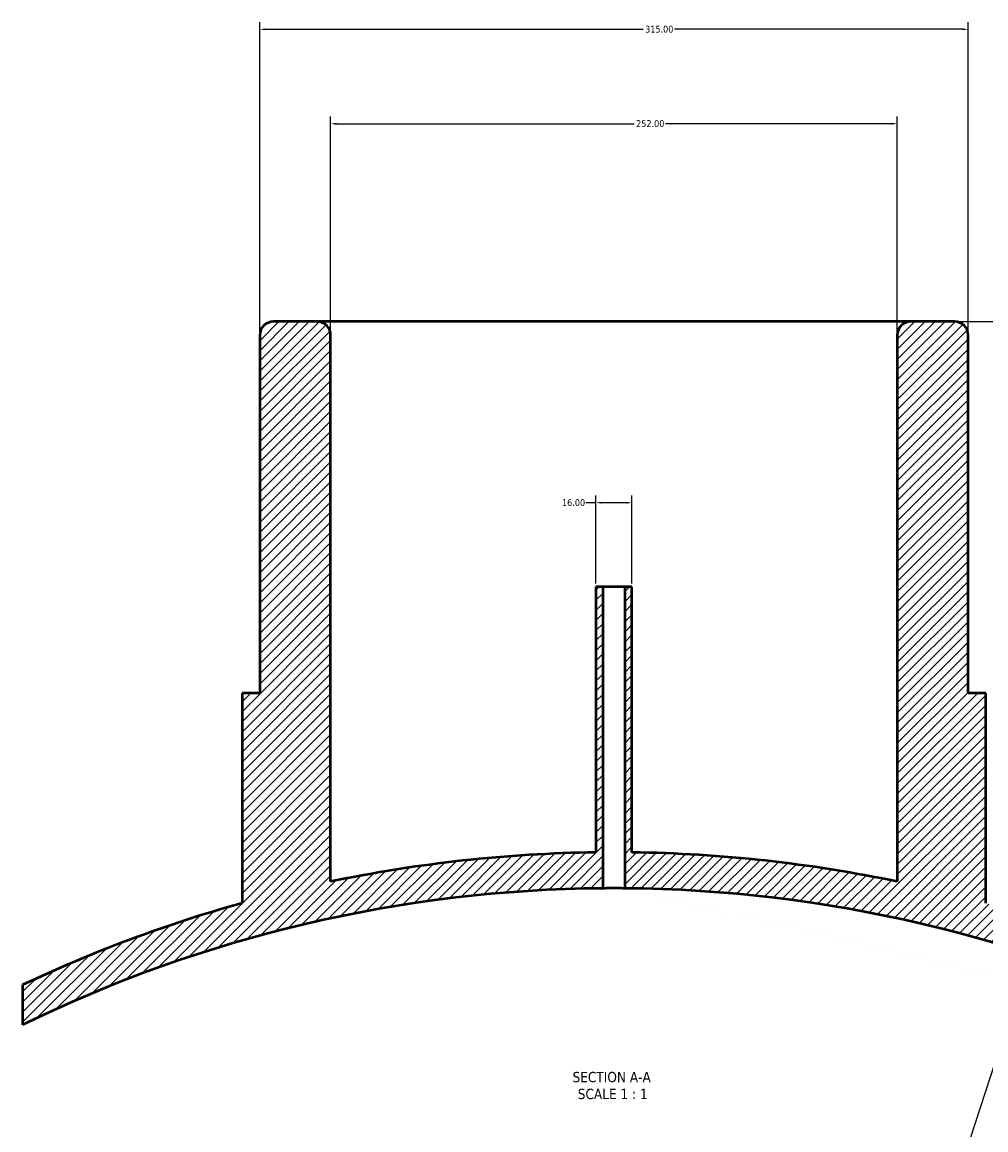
# Model space of a CAD drawing. Header units: millimetres. Extents: x -409 to 1796, y -460 to 2506.
# Tile 6 of 7: x 328 to 757, y 2014 to 2506. Entities that reach past the tile are written whole.
import ezdxf

# ---------------------------------------------------------------- set-up
doc = ezdxf.new("R2010")
doc.units = ezdxf.units.MM
for name, color, linetype, lineweight in [('Dimension (ANSI)', 7, 'Continuous', 25), ('Hatch (ANSI)', 7, 'Continuous', 18), ('Symbol (ANSI)', 7, 'Continuous', 25), ('Visible (ANSI)', 7, 'Continuous', 50)]:
    doc.layers.add(name, color=color, linetype=linetype, lineweight=lineweight)
doc.styles.add('Label Text (ANSI)', font='tahoma.ttf')
doc.styles.add('Note Text (ANSI)', font='tahoma.ttf')
doc.dimstyles.new('Default - mm (ANSI)', dxfattribs={"dimtxt": 3.048, "dimasz": 2.5, "dimexe": 3.175, "dimexo": 1.6002, "dimgap": 0.8, "dimtad": 0, "dimtoh": 1, "dimrnd": 1e-08, "dimzin": 4, "dimdsep": 46, "dimtxsty": 'Note Text (ANSI)', "dimcen": 0.09, "dimdle": 10, "dimclrd": 256, "dimclre": 256, "dimclrt": 256, "dimadec": 1, "dimazin": 1, "dimtfac": 1, "dimtofl": 0, "dimtmove": 0, "dimatfit": 3, "dimfxl": 1, "dimtolj": 1, "dimtzin": 4, "dimlwd": -1, "dimlwe": -1, "dimarcsym": 0})

# ---------------------------------------------------------------- blocks, each defined once
blk = doc.blocks.new('*D7')
at = {"layer": 'Defpoints', "color": 0, "transparency": 16777216}
for p in [(749.03, 2503.27), (434.03, 2367.27), (749.03, 2367.27)]:
    blk.add_point(p, dxfattribs=at)
at = {"layer": 'Dimension (ANSI)', "transparency": 16777216}
for p, q in [((434.03, 2368.87), (434.03, 2506.45)), ((436.53, 2503.27), (604.56, 2503.27)), ((746.53, 2503.27), (618.5, 2503.27)), ((749.03, 2368.87), (749.03, 2506.45))]:
    blk.add_line(p, q, dxfattribs=at)
for points in [[(436.53, 2503.69), (436.53, 2502.85), (434.03, 2503.27)], [(746.53, 2503.69), (746.53, 2502.85), (749.03, 2503.27)]]:
    blk.add_solid(points, dxfattribs=at)
at = {"layer": 'Dimension (ANSI)', "transparency": 16777216, "insert": (605.36, 2504.86), "char_height": 3.048, "attachment_point": 1, "style": 'Note Text (ANSI)'}
blk.add_mtext('\\A1;315.00', dxfattribs=at)
blk = doc.blocks.new('*D8')
at = {"layer": 'Defpoints', "color": 0, "transparency": 16777216}
for p in [(717.53, 2461.27), (465.53, 2367.27), (717.53, 2367.27)]:
    blk.add_point(p, dxfattribs=at)
at = {"layer": 'Dimension (ANSI)', "transparency": 16777216}
for p, q in [((465.53, 2368.87), (465.53, 2464.45)), ((717.53, 2368.87), (717.53, 2464.45)), ((468.03, 2461.27), (600.57, 2461.27)), ((715.03, 2461.27), (614.49, 2461.27))]:
    blk.add_line(p, q, dxfattribs=at)
for points in [[(468.03, 2461.69), (468.03, 2460.85), (465.53, 2461.27)], [(715.03, 2461.69), (715.03, 2460.85), (717.53, 2461.27)]]:
    blk.add_solid(points, dxfattribs=at)
at = {"layer": 'Dimension (ANSI)', "transparency": 16777216, "insert": (601.37, 2462.86), "char_height": 3.048, "attachment_point": 1, "style": 'Note Text (ANSI)'}
blk.add_mtext('\\A1;252.00', dxfattribs=at)
blk = doc.blocks.new('*D9')
at = {"layer": 'Defpoints', "color": 0, "transparency": 16777216}
for p in [(599.53, 2292.75), (583.53, 2255.27), (599.53, 2255.27)]:
    blk.add_point(p, dxfattribs=at)
at = {"layer": 'Dimension (ANSI)', "transparency": 16777216}
for p, q in [((583.53, 2256.87), (583.53, 2295.92)), ((599.53, 2256.87), (599.53, 2295.92)), ((583.53, 2292.75), (579.01, 2292.75)), ((597.03, 2292.75), (586.03, 2292.75))]:
    blk.add_line(p, q, dxfattribs=at)
for points in [[(586.03, 2293.16), (586.03, 2292.33), (583.53, 2292.75)], [(597.03, 2293.16), (597.03, 2292.33), (599.53, 2292.75)]]:
    blk.add_solid(points, dxfattribs=at)
at = {"layer": 'Dimension (ANSI)', "transparency": 16777216, "insert": (568.42, 2294.33), "char_height": 3.048, "attachment_point": 1, "style": 'Note Text (ANSI)'}
blk.add_mtext('\\A1;16.00', dxfattribs=at)
blk = doc.blocks.new('*D10')
at = {"layer": 'Defpoints', "color": 0, "transparency": 16777216}
for p in [(776.55, 2092.03), (591.53, 1521.27)]:
    blk.add_point(p, dxfattribs=at)
at = {"layer": 'Dimension (ANSI)', "transparency": 16777216}
for p, q in [((775.78, 2089.65), (747.27, 2001.7)), ((591.53, 1521.27), (745.72, 1996.92))]:
    blk.add_line(p, q, dxfattribs=at)
blk.add_solid([(775.38, 2089.78), (776.18, 2089.53), (776.55, 2092.03)], dxfattribs=at)
at = {"layer": 'Dimension (ANSI)', "transparency": 16777216, "insert": (739.08, 2000.9), "char_height": 3.048, "attachment_point": 1, "style": 'Note Text (ANSI)'}
blk.add_mtext('\\A1;R600.00', dxfattribs=at)
blk = doc.blocks.new('*D11')
at = {"layer": 'Defpoints', "color": 0, "transparency": 16777216}
for p in [(723.53, 2373.27), (591.53, 1521.27), (983.53, 1521.27)]:
    blk.add_point(p, dxfattribs=at)
at = {"layer": 'Dimension (ANSI)', "transparency": 16777216}
for p, q in [((725.13, 2373.27), (986.71, 2373.27)), ((983.53, 2370.77), (983.53, 1946.27)), ((983.53, 1523.77), (983.53, 1932.28)), ((593.13, 1521.27), (986.71, 1521.27))]:
    blk.add_line(p, q, dxfattribs=at)
for points in [[(983.11, 2370.77), (983.95, 2370.77), (983.53, 2373.27)], [(983.11, 1523.77), (983.95, 1523.77), (983.53, 1521.27)]]:
    blk.add_solid(points, dxfattribs=at)
at = {"layer": 'Dimension (ANSI)', "transparency": 16777216, "insert": (981.94, 1933.08), "char_height": 3.048, "attachment_point": 1, "rotation": 90, "style": 'Note Text (ANSI)'}
blk.add_mtext('\\A1;852.00', dxfattribs=at)

msp = doc.modelspace()

# ---------------------------------------------------------------- hatches: boundary and pattern name
at = {"layer": 'Hatch (ANSI)'}
h = msp.add_hatch(dxfattribs=at)
h.set_pattern_fill('ANSI31', color=256, scale=25.4, style=0)
h.set_pattern_definition([(45, (0, 0), (-2.245064, 2.245064), [])])
edge = h.paths.add_edge_path()
edge.add_line((599.531, 2255.272), (596.331, 2255.272))
edge.add_line((596.331, 2255.272), (596.331, 2121.252))
edge.add_ellipse((591.531, 1521.272), major_axis=(599.981, -4.8), ratio=1, start_angle=64.460782, end_angle=90, ccw=False)
edge.add_line((854.531, 2060.559), (854.531, 2078.306))
edge.add_ellipse((591.531, 1521.272), major_axis=(-557.034, 263), ratio=1, start_angle=270, end_angle=279.701031)
edge.add_line((756.906, 2114.658), (756.906, 2208.072))
edge.add_line((756.906, 2208.072), (749.031, 2208.072))
edge.add_line((749.031, 2208.072), (749.031, 2367.272))
edge.add_ellipse((743.031, 2367.272), major_axis=(0, 6), ratio=1, start_angle=270, end_angle=360)
edge.add_line((743.031, 2373.272), (723.531, 2373.272))
edge.add_ellipse((723.531, 2367.272), major_axis=(-6, 0), ratio=1, start_angle=270, end_angle=360)
edge.add_line((717.531, 2367.272), (717.531, 2124.248))
edge.add_ellipse((591.531, 1521.272), major_axis=(-602.976, 126), ratio=1, start_angle=270, end_angle=281.05877)
edge.add_line((599.531, 2137.22), (599.531, 2255.272))
edge = h.paths.add_edge_path()
edge.add_line((586.731, 2255.272), (583.531, 2255.272))
edge.add_line((583.531, 2255.272), (583.531, 2137.22))
edge.add_ellipse((591.531, 1521.272), major_axis=(-615.948, -8), ratio=1, start_angle=270, end_angle=281.05877)
edge.add_line((465.531, 2124.248), (465.531, 2367.272))
edge.add_ellipse((459.531, 2367.272), major_axis=(0, 6), ratio=1, start_angle=270, end_angle=360)
edge.add_line((459.531, 2373.272), (440.031, 2373.272))
edge.add_ellipse((440.031, 2367.272), major_axis=(-6, 0), ratio=1, start_angle=270, end_angle=360)
edge.add_line((434.031, 2367.272), (434.031, 2208.072))
edge.add_line((434.031, 2208.072), (426.156, 2208.072))
edge.add_line((426.156, 2208.072), (426.156, 2114.658))
edge.add_ellipse((591.531, 1521.272), major_axis=(-593.386, -165.375), ratio=1, start_angle=270, end_angle=279.701031)
edge.add_line((328.531, 2078.306), (328.531, 2060.559))
edge.add_ellipse((591.531, 1521.272), major_axis=(539.287, 263), ratio=1, start_angle=64.460782, end_angle=90, ccw=False)
edge.add_line((586.731, 2121.252), (586.731, 2255.272))

# ---------------------------------------------------------------- linework, layer by layer
at = {"layer": 'Visible (ANSI)'}
for p, q in [((459.531, 2373.272), (440.031, 2373.272)), ((723.531, 2373.272), (459.531, 2373.272)), ((743.031, 2373.272), (723.531, 2373.272)), ((434.031, 2367.272), (434.031, 2208.072)), ((465.531, 2124.248), (465.531, 2367.272)), ((717.531, 2367.272), (717.531, 2124.248)), ((749.031, 2208.072), (749.031, 2367.272)), ((586.731, 2255.272), (583.531, 2255.272)), ((583.531, 2255.272), (583.531, 2137.22)), ((586.731, 2121.252), (586.731, 2255.272)), ((596.331, 2255.272), (586.731, 2255.272)), ((599.531, 2255.272), (596.331, 2255.272)), ((596.331, 2255.272), (596.331, 2121.252)), ((599.531, 2137.22), (599.531, 2255.272)), ((434.031, 2208.072), (426.156, 2208.072)), ((426.156, 2208.072), (426.156, 2114.658)), ((756.906, 2208.072), (749.031, 2208.072)), ((756.906, 2114.658), (756.906, 2208.072)), ((328.531, 2078.306), (328.531, 2060.559))]:
    msp.add_line(p, q, dxfattribs=at)
for centre, radius, start, end in [((440.031, 2367.272), 6, 90, 180), ((459.531, 2367.272), 6, 0, 90), ((723.531, 2367.272), 6, 90, 180), ((743.031, 2367.272), 6, 0, 90), ((591.531, 1521.272), 616, 90.744122, 101.802892), ((591.531, 1521.272), 616, 78.197108, 89.255878), ((591.531, 1521.272), 600, 90.458371, 115.99759), ((591.531, 1521.272), 600, 64.00241, 89.541629), ((591.531, 1521.272), 616, 105.573, 115.274031)]:
    msp.add_arc(centre, radius, start, end, dxfattribs=at)
msp.add_open_spline([(596.331, 2121.252), (596.331, 2121.252), (596.211, 2121.253), (595.721, 2121.257), (595.352, 2121.26), (594.499, 2121.264), (593.959, 2121.267), (592.777, 2121.271), (592.134, 2121.272), (590.929, 2121.272), (590.286, 2121.271), (589.103, 2121.267), (588.563, 2121.264), (587.711, 2121.26), (587.342, 2121.257), (586.852, 2121.253), (586.731, 2121.252), (586.731, 2121.252)], degree=3, knots=[0, 0, 0, 0, 0.1808104, 0.1808104, 0.3616209, 0.3616209, 0.5424313, 0.5424313, 0.7232418, 0.7232418, 0.9040522, 0.9040522, 1.0848627, 1.0848627, 1.2656731, 1.2656731, 1.4464835, 1.4464835, 1.4464835, 1.4464835], dxfattribs=at)

# ---------------------------------------------------------------- texts
at = {"layer": 'Symbol (ANSI)', "char_height": 4.572, "attachment_point": 7, "style": 'Label Text (ANSI)'}
for s, insert in [('SECTION A-A', (573.107, 2034.968)), ('SCALE 1 : 1', (575.426, 2027.455))]:
    msp.add_mtext(s, dxfattribs=dict(at, insert=insert))

# ---------------------------------------------------------------- dimensions: what is measured, and where the dimension line sits
at = {"layer": 'Dimension (ANSI)'}
for base, p1, p2, angle, override, picture, middle in [((749.031, 2503.272), (434.031, 2367.272), (749.031, 2367.272), 180, {"dimgap": 0.8, "dimtoh": 0, "dimdec": 2, "dimtol": 0, "dimlim": 0, "dimtp": 0, "dimtm": 0, "dimtdec": 2, "dimatfit": 1}, '*D7', (611.531, 2503.272)), ((983.531, 1521.272), (723.531, 2373.272), (591.531, 1521.272), 270, {"dimgap": 0.8, "dimtoh": 0, "dimdec": 2, "dimtol": 0, "dimlim": 0, "dimtp": 0, "dimtm": 0, "dimtdec": 2, "dimatfit": 1}, '*D11', (983.531, 1939.272)), ((599.531, 2292.746), (583.531, 2255.272), (599.531, 2255.272), 180, {"dimgap": 0.8, "dimtoh": 0, "dimdec": 2, "dimtol": 0, "dimlim": 0, "dimtp": 0, "dimtm": 0, "dimtdec": 2, "dimatfit": 2}, '*D9', (573.317, 2292.746))]:
    dim = msp.add_linear_dim(base=base, p1=p1, p2=p2, angle=angle, dimstyle='Default - mm (ANSI)', override=override, dxfattribs=at)
    dim.commit()
    dim.dimension.update_dxf_attribs({"geometry": picture, "text_midpoint": middle, "dimtype": 160})
dim = msp.add_linear_dim(base=(717.531, 2461.272), p1=(465.531, 2367.272), p2=(717.531, 2367.272), dimstyle='Default - mm (ANSI)', override={"dimgap": 0.8, "dimtoh": 0, "dimdec": 2, "dimtol": 0, "dimlim": 0, "dimtp": 0, "dimtm": 0, "dimtdec": 2, "dimatfit": 1}, dxfattribs=at)
dim.commit()
dim.dimension.update_dxf_attribs({"geometry": '*D8', "text_midpoint": (607.531, 2461.272), "dimtype": 160})
dim = msp.add_radius_dim(center=(591.531, 1521.272), mpoint=(776.552, 2092.032), dimstyle='Default - mm (ANSI)', override={"dimgap": 0.8, "dimtih": 1, "dimdec": 2, "dimlfac": 1, "dimcen": 0, "dimdle": 0, "dimtol": 0, "dimlim": 0, "dimtp": 0, "dimtm": 0, "dimtdec": 2, "dimtmove": 2}, dxfattribs=at)
dim.commit()
dim.dimension.update_dxf_attribs({"geometry": '*D10', "text_midpoint": (746.495, 1999.311), "dimtype": 164})

doc.saveas('drawing.dxf')
